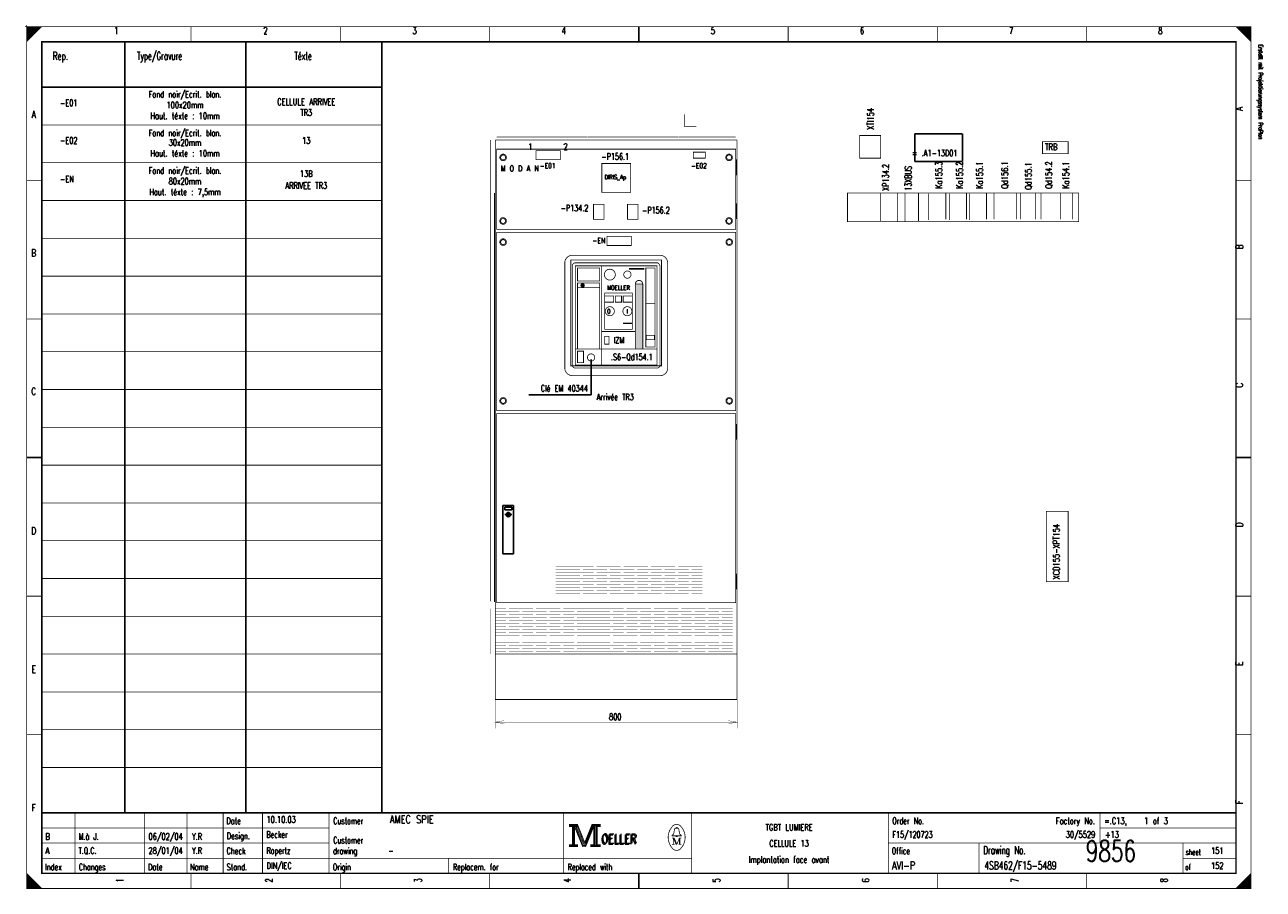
# Model space of a CAD drawing. Extents: x -1 to 409, y 0 to 286.
import ezdxf
from ezdxf.enums import TextEntityAlignment as Align

# ---------------------------------------------------------------- set-up
doc = ezdxf.new("R2010")
doc.units = 0
doc.header["$MEASUREMENT"] = 0
doc.linetypes.add('GESTRICHELT', pattern=[3.75, 3, -0.75])
doc.layers.get('0').update_dxf_attribs({"color": 9, "linetype": 'CONTINUOUS'})
doc.layers.add('1', color=7, linetype='CONTINUOUS')
doc.styles.get("Standard").update_dxf_attribs({"font": 'TXT', "bigfont": 'TXT'})

msp = doc.modelspace()

# ---------------------------------------------------------------- linework, layer by layer
at = {"color": 0, "linetype": 'Continuous'}
for p, q in [((186.699884, 174.93503), (186.699884, 163.281424)), ((186.699884, 163.281424), (166.073607, 163.281424))]:
    msp.add_line(p, q, dxfattribs=at)
at = {"color": 0}
for points, const_width in [([(-0.5, 285), (0.5, 285)], 0.25), ([(-0.5, 285), (0.5, 285)], 0.25), ([(-0.5, 285), (0.5, 285)], 0.25), ([(-0.5, 285), (0.5, 285)], 0.25), ([(0, 285.5), (0, 284.5)], 0.25), ([(0, 285.5), (0, 284.5)], 0.25), ([(0, 285.5), (0, 284.5)], 0.25), ([(0, 285.5), (0, 284.5)], 0.25), ([(54.375, 285), (54.375, 280)], 0.25), ([(103.75, 285), (103.75, 280)], 0.25), ([(153.125, 285), (153.125, 280)], 0.25), ([(202.5, 280), (202.5, 285)], 0.5), ([(202.5, 285), (202.5, 280)], 0.25), ([(251.875, 285), (251.875, 280)], 0.25), ([(301.25, 285), (301.25, 280)], 0.25), ([(350.625, 285), (350.625, 280)], 0.25), ([(32.5, 280), (32.5, 25)], 0.5), ([(72.5, 280), (72.5, 25)], 0.5), ([(117.5, 280), (117.5, 25)], 0.5), ([(5, 265), (112.5, 265)], 0.5), ([(107.5, 265), (117.5, 265)], 0.5), ([(5, 252.5), (112.5, 252.5)], 0.25), ([(107.5, 252.5), (117.5, 252.5)], 0.25), ([(5, 240), (112.5, 240)], 0.25), ([(107.5, 240), (117.5, 240)], 0.25), ([(0, 234.167), (5, 234.167)], 0.25), ([(405, 234.167), (400, 234.167)], 0.25), ([(288, 230), (288, 220.5)], 0.25), ([(290.5, 230), (290.5, 220.5)], 0.25), ([(298.342202, 229.820722), (298.342202, 221.070722)], 0.25), ([(304.048695, 230), (304.048695, 221.25)], 0.25), ([(305.15753, 229.820722), (305.15753, 221.070722)], 0.25), ([(310.864022, 230), (310.864022, 221.25)], 0.25), ([(311.793507, 229.820722), (311.793507, 221.070722)], 0.25), ([(317.5, 230), (317.5, 221.25)], 0.25), ([(320, 230), (320, 221.25)], 0.25), ([(327.5, 230), (327.5, 221.25)], 0.25), ([(328.75, 230), (328.75, 221.25)], 0.25), ([(333.75, 230), (333.75, 221.25)], 0.25), ([(335.5, 230), (335.5, 221.25)], 0.25), ([(342, 230), (342, 221.25)], 0.25), ([(346, 230), (346, 221.25)], 0.25), ([(5, 227.5), (112.5, 227.5)], 0.25), ([(107.5, 227.5), (117.5, 227.5)], 0.25), ([(5, 215), (112.5, 215)], 0.25), ([(107.5, 215), (117.5, 215)], 0.25), ([(180.2, 209.4), (209.9, 209.4)], 0.25), ([(178, 206.9), (178, 171.8)], 0.25), ([(180.5, 205.9), (180.5, 172.9)], 0.25), ([(181.4, 206.9), (208.8, 206.9)], 0.25), ([(209.5, 205.8), (209.5, 172.9)], 0.25), ([(212, 206.9), (212, 172)], 0.25), ([(5, 202.5), (112.5, 202.5)], 0.25), ([(107.5, 202.5), (117.5, 202.5)], 0.25), ([(0, 188.334), (5, 188.334)], 0.25), ([(5, 190), (112.5, 190)], 0.25), ([(107.5, 190), (117.5, 190)], 0.25), ([(405, 188.334), (400, 188.334)], 0.25), ([(5, 177.5), (112.5, 177.5)], 0.25), ([(107.5, 177.5), (117.5, 177.5)], 0.25), ([(181.4, 172.1), (208.6, 172.1)], 0.25), ([(180.3, 169.6), (209.6, 169.6)], 0.25), ([(5, 165), (112.5, 165)], 0.25), ([(107.5, 165), (117.5, 165)], 0.25), ([(5, 152.5), (112.5, 152.5)], 0.25), ([(107.5, 152.5), (117.5, 152.5)], 0.25), ([(5, 142.5), (0, 142.5)], 0.5), ([(0, 142.5), (5, 142.5)], 0.25), ([(5, 140), (112.5, 140)], 0.25), ([(107.5, 140), (117.5, 140)], 0.25), ([(400, 142.5), (405, 142.5)], 0.5), ([(405, 142.5), (400, 142.5)], 0.25), ([(5, 127.5), (112.5, 127.5)], 0.25), ([(107.5, 127.5), (117.5, 127.5)], 0.25), ([(5, 115), (112.5, 115)], 0.25), ([(107.5, 115), (117.5, 115)], 0.25), ([(5, 102.5), (112.5, 102.5)], 0.25), ([(107.5, 102.5), (117.5, 102.5)], 0.25), ([(0, 96.667), (5, 96.667)], 0.25), ([(405, 96.667), (400, 96.667)], 0.25), ([(5, 90), (112.5, 90)], 0.25), ([(107.5, 90), (117.5, 90)], 0.25), ([(5, 77.5), (112.5, 77.5)], 0.25), ([(107.5, 77.5), (117.5, 77.5)], 0.25), ([(5, 65), (112.5, 65)], 0.25), ([(107.5, 65), (117.5, 65)], 0.25), ([(0, 50.834), (5, 50.834)], 0.25), ([(5, 52.5), (112.5, 52.5)], 0.25), ([(107.5, 52.5), (117.5, 52.5)], 0.25), ([(405, 50.834), (400, 50.834)], 0.25), ([(5, 40), (112.5, 40)], 0.25), ([(107.5, 40), (117.5, 40)], 0.25), ([(400, 25), (5, 25)], 0.5), ([(16, 5), (16, 25)], 0.25), ([(39, 5), (39, 25)], 0.25), ([(53, 5), (53, 25)], 0.25), ([(65, 25), (65, 5)], 0.25), ([(78, 25), (78, 5)], 0.25), ([(100, 25), (100, 5)], 0.25), ([(177.5, 25), (177.5, 5)], 0.25), ([(220, 25), (220, 5)], 0.25), ([(285, 25), (285, 5)], 0.25), ([(355, 25), (355, 15)], 0.25), ([(181.5, 20.5), (184, 14.2)], 0.25), ([(184.7, 14.9), (187, 20.6)], 0.25), ([(5, 20), (100, 20)], 0.25), ([(213.5, 16.7), (214.2, 16.7)], 0.25), ([(214.2, 16.7), (215.1, 14.6)], 0.25), ([(214.6, 19.9), (215.5, 19.9)], 0.25), ([(215.1, 14.6), (215.9, 16.7)], 0.25), ([(215.9, 14.6), (215.9, 16.7)], 0.25), ([(215.9, 16.7), (216.5, 16.7)], 0.25), ([(216.1, 16.7), (216.1, 14.6)], 0.25), ([(355, 20), (400, 20)], 0.25), ([(5, 15), (100, 15)], 0.25), ([(184, 14.2), (184.6, 14.2)], 0.25), ([(213.9, 14.6), (214.3, 14.6)], 0.25), ([(216.5, 14.6), (215.7, 14.6)], 0.25), ([(285, 15), (400, 15)], 0.25), ([(315, 15), (315, 5)], 0.25), ([(382.5, 15), (382.5, 5)], 0.25), ([(5, 10), (220, 10)], 0.25), ([(139.5, 10), (139.5, 5)], 0.25), ([(382.5, 10), (400, 10)], 0.25), ([(54.375, 0), (54.375, 5)], 0.25), ([(103.75, 0), (103.75, 5)], 0.25), ([(153.125, 0), (153.125, 5)], 0.25), ([(202.5, 5), (202.5, 0)], 0.5), ([(202.5, 0), (202.5, 5)], 0.25), ([(251.875, 0), (251.875, 5)], 0.25), ([(301.25, 0), (301.25, 5)], 0.25), ([(350.625, 0), (350.625, 5)], 0.25), ([(405, 5), (400, 0)], 0.25), ([(4.75, 0), (4.75, 0.25)], 0.25)]:
    msp.add_lwpolyline(points, dxfattribs=dict(at, const_width=const_width))
at = {"color": 0, "flags": 128}
for points, const_width in [([(0, 142.5), (0, 285), (405, 285), (405, 0), (0, 0), (0, 142.5)], 0.25), ([(0, 285), (5, 285), (0, 280), (0, 285)], 0.25), ([(0.25, 285), (0.25, 280.25), (0.5, 280.5), (0.5, 285), (0.75, 285), (0.75, 280.75), (1, 281), (1, 285), (1.25, 285), (1.25, 281.25), (1.5, 281.5), (1.5, 285), (1.75, 285), (1.75, 281.75), (2, 282)], 0.25), ([(2, 282), (2, 285), (2.25, 285), (2.25, 282.25), (2.5, 282.5), (2.5, 285), (2.75, 285), (2.75, 282.75), (3, 283), (3, 285), (3.25, 285), (3.25, 283.25), (3.5, 283.5), (3.5, 285), (3.75, 285)], 0.25), ([(3.75, 285), (3.75, 283.75), (4, 284), (4, 285), (4.25, 285), (4.25, 284.25), (4.5, 284.5), (4.5, 285), (4.75, 285), (4.75, 284.75)], 0.25), ([(400, 285), (405, 280), (404.75, 280.25), (404.75, 285), (404.5, 285), (404.5, 280.5), (404.25, 280.75), (404.25, 285), (404, 285), (404, 281), (403.75, 281.25), (403.75, 285), (403.5, 285), (403.5, 281.5), (403.25, 281.75)], 0.25), ([(401.5, 283.5), (401.5, 285), (401.25, 285), (401.25, 283.75), (401, 284), (401, 285), (400.75, 285), (400.75, 284.25), (400.5, 284.5), (400.5, 285), (400.25, 285), (400.25, 284.75)], 0.25), ([(403.25, 281.75), (403.25, 285), (403, 285), (403, 282), (402.75, 282.25), (402.75, 285), (402.5, 285), (402.5, 282.5), (402.25, 282.75), (402.25, 285), (402, 285), (402, 283), (401.75, 283.25), (401.75, 285), (401.5, 285)], 0.25), ([(282.5, 220.75), (282.5, 230)], 0.25), ([(295, 220.75), (295, 230)], 0.25), ([(155, 62.5), (155, 52.988), (155, 54.988), (157.95, 54.463), (155, 54.988), (157.95, 55.5), (155, 54.988), (235, 54.988), (232.038, 55.5), (235, 54.988), (232.038, 54.463), (235, 54.988), (235, 52.988), (235, 62.5)], 0.1), ([(179.5, 21.2), (179.5, 20.5), (180.5, 20.5), (180.5, 14.5), (179.5, 14.5), (179.5, 13.8), (182.2, 13.8), (182.2, 14.5), (181.2, 14.5), (181.2, 20.5), (182.2, 20.5), (182.2, 21.2), (179.5, 21.2)], 0.25), ([(180.7, 20.7), (180.7, 14.3), (181, 14.3), (181, 20.7)], 0.25), ([(181.2, 20.5), (183.9, 13.8), (184.9, 13.8), (187.6, 20.5)], 0.25), ([(181.8, 20.5), (184.2, 14.6), (184.6, 14.6)], 0.25), ([(182.2, 21.2), (184.6, 15.2), (187, 21.2)], 0.25), ([(182.2, 20.5), (184.4, 14.9), (184.7, 14.9)], 0.25), ([(184.6, 14.2), (184.9, 14.2), (187.4, 20.5)], 0.25), ([(184.6, 14.6), (184.8, 14.6), (187.2, 20.5)], 0.25), ([(187.6, 20.5), (187.6, 14.5), (186.6, 14.5), (186.6, 13.8), (187.1, 13.8)], 0.25), ([(187, 21.2), (187, 20.5), (188, 20.5), (188, 14.5), (187, 14.5), (187, 13.8), (189.7, 13.8), (189.7, 14.5), (188.7, 14.5), (188.7, 20.5), (189.7, 20.5), (189.7, 21.2), (187, 21.2)], 0.25), ([(187.8, 20.7), (187.8, 14.3), (188.3, 14.3), (188.3, 20.7), (188.5, 20.7), (188.5, 14.3)], 0.25), ([(214.8, 17.4), (213.5, 17.4), (213.5, 17.6), (214, 18), (214.3, 19.6)], 0.25), ([(213.9, 16.7), (213.9, 14.6), (213.5, 14.6)], 0.25), ([(213.9, 16.7), (214.8, 14.6), (215.1, 14.6)], 0.25), ([(214.8, 19.9), (214.8, 20.2), (215.2, 20.2), (215.2, 19.9)], 0.25), ([(215.2, 17.4), (216.5, 17.4), (216.5, 17.6), (216, 18), (215.7, 19.6)], 0.25), ([(0, 5), (0, 0), (5, 0), (0, 5), (0.25, 4.75), (0.25, 0), (0.5, 0), (0.5, 4.5), (0.75, 4.25), (0.75, 0), (1, 0), (1, 4), (1.25, 3.75), (1.25, 0), (1.5, 0)], 0.25), ([(404.75, 4.75), (404.75, 0), (404.5, 0), (404.5, 4.5), (404.25, 4.25), (404.25, 0), (404, 0), (404, 4), (403.75, 3.75), (403.75, 0), (403.5, 0), (403.5, 3.5), (403.25, 3.25), (403.25, 0), (403, 0)], 0.25), ([(1.5, 0), (1.5, 3.5), (1.75, 3.25), (1.75, 0), (2, 0), (2, 3), (2.25, 2.75), (2.25, 0), (2.5, 0), (2.5, 2.5), (2.75, 2.25), (2.75, 0), (3, 0), (3, 2), (3.25, 1.75)], 0.25), ([(3.25, 1.75), (3.25, 0), (3.5, 0), (3.5, 1.5), (3.75, 1.25), (3.75, 0), (4, 0), (4, 1), (4.25, 0.75), (4.25, 0), (4.5, 0), (4.5, 0.5), (4.75, 0.25)], 0.25), ([(401.25, 1.25), (401.25, 0), (401, 0), (401, 1), (400.75, 0.75), (400.75, 0), (400.5, 0), (400.5, 0.5), (400.25, 0.25), (400.25, 0)], 0.25), ([(403, 0), (403, 3), (402.75, 2.75), (402.75, 0), (402.5, 0), (402.5, 2.5), (402.25, 2.25), (402.25, 0), (402, 0), (402, 2), (401.75, 1.75), (401.75, 0), (401.5, 0), (401.5, 1.5), (401.25, 1.25)], 0.25)]:
    msp.add_lwpolyline(points, dxfattribs=dict(at, const_width=const_width))
for points, const_width in [([(0, 285), (405, 285), (405, 0), (0, 0)], 0.25), ([(5, 280), (400, 280), (400, 5), (5, 5)], 0.5), ([(5, 280), (400, 280), (400, 5), (5, 5)], 0.25), ([(275.5, 249), (282.5, 249), (282.5, 241.5), (275.5, 241.5)], 0.25), ([(336, 247), (344.5, 247), (344.5, 243), (336, 243)], 0.25), ([(190.25, 239.75), (199.75, 239.75), (199.75, 230.25), (190.25, 230.25)], 0.25), ([(271.5, 230), (348, 230), (348, 220.5), (271.5, 220.5)], 0.25), ([(187.5, 221.25), (191, 221.25), (191, 226.25), (187.5, 226.25)], 0.25), ([(198.75, 221.25), (202.25, 221.25), (202.25, 226.25), (198.75, 226.25)], 0.25), ([(181.5, 205.9), (208.5, 205.9), (208.5, 173.15), (181.5, 173.15)], 0.25), ([(344.5, 124.75), (337.25, 124.75), (337.25, 101.5), (344.5, 101.5)], 0.25), ([(179.7, 21), (182, 21), (182, 20.7), (179.7, 20.7)], 0.25), ([(187.2, 21), (189.5, 21), (189.5, 20.7), (187.2, 20.7)], 0.25), ([(214.8, 17.4), (215.2, 17.4), (215.2, 17.1), (214.8, 17.1)], 0.25), ([(179.7, 14.3), (182, 14.3), (182, 14), (179.7, 14)], 0.25), ([(186.8, 14.3), (189.5, 14.3), (189.5, 14), (186.8, 14)], 0.25)]:
    msp.add_lwpolyline(points, close=True, dxfattribs=dict(at, const_width=const_width))
at = {"color": 0, "const_width": 0.25, "flags": 128}
for points in [[(180.5, 209.4, 0.414214), (178, 206.9, 0.414214)], [(212, 206.9, 0.414214), (209.5, 209.4, 0.414214)], [(181.5, 206.9, 0.414214), (180.5, 205.9, 0.414214)], [(209.498961, 205.674948, 0.254692), (208.75, 206.9, 0.254692)], [(177.999971, 172.1, 0.412808), (180.488, 169.6, 0.412808)], [(180.5, 173.1, 0.414214), (181.5, 172.1, 0.414214)], [(208.55, 172.1, 0.414214), (209.55, 173.1, 0.414214)], [(209.538, 169.6, 0.414214), (212.05, 172.088, 0.414214)], [(213.499601, 20.388348, 0.373815), (213.488, 13.425, 0.373815)], [(216.493359, 20.403602, 0.530775), (213.513, 20.413, 0.530775)], [(216.498075, 13.401685, 0.378582), (216.463, 20.438, 0.378582)], [(214.6, 19.9, 0.414214), (214.3, 19.6, 0.414214)], [(215.7, 19.6, 0.414214), (215.4, 19.9, 0.414214)], [(213.502705, 13.401803, 0.532213), (216.488, 13.388, 0.532213)]]:
    msp.add_lwpolyline(points, format="xyb", dxfattribs=at)
at = {"layer": '1', "color": 0}
for p, q in [((293.75, 245), (293.75, 249.6)), ((293.75, 249.6), (309.45, 249.6)), ((309.532623, 245), (309.532623, 249.6)), ((293.75, 240.4), (293.75, 245)), ((309.532623, 240.4), (309.532623, 245)), ((309.45, 240.4), (293.75, 240.4)), ((157.513, 118.65), (157.513, 126.65)), ((157.513, 126.65), (161.013, 126.65)), ((159.313, 126.15), (158.113, 126.15)), ((158.113, 126.15), (158.113, 125.25)), ((158.113, 125.25), (160.513, 125.25)), ((158.713, 123.65), (158.213, 123.65)), ((159.313, 123.65), (158.813, 123.65)), ((158.813, 123.65), (159.813, 123.65)), ((160.513, 126.15), (159.313, 126.15)), ((159.313, 123.65), (159.313, 124.15)), ((159.313, 124.15), (159.313, 123.15)), ((159.313, 123.15), (159.313, 123.65)), ((160.113, 123.65), (160.513, 123.65)), ((160.513, 125.25), (160.513, 126.15)), ((161.013, 126.65), (161.013, 110.65)), ((157.513, 110.65), (157.513, 118.65)), ((161.013, 110.65), (157.513, 110.65))]:
    msp.add_line(p, q, dxfattribs=at)
at = {"layer": '1', "color": 0, "linetype": 'GESTRICHELT'}
for p, q in [((157.513, 118.65), (157.513, 126.65)), ((157.513, 126.65), (161.013, 126.65)), ((161.013, 126.65), (161.013, 110.65)), ((157.513, 110.65), (157.513, 118.65)), ((161.013, 110.65), (157.513, 110.65))]:
    msp.add_line(p, q, dxfattribs=at)
at = {"layer": '1', "color": 0, "const_width": 0.25, "flags": 128}
for points in [[(217.5, 256), (217.5, 252), (221.5, 252)], [(234.6, 241), (234.6, 236), (234.7, 236), (234.7, 241), (234.8, 241), (234.8, 236), (234.9, 236), (234.9, 241)], [(234.6, 226.5), (234.6, 221.5), (234.7, 221.5), (234.7, 226.5), (234.8, 226.5), (234.8, 221.5), (234.9, 221.5), (234.9, 226.5)], [(201.325, 199.913), (201.35, 200.05), (201.375, 200.138), (201.4, 200.238), (201.438, 200.363), (201.5, 200.45), (201.55, 200.525), (201.588, 200.6), (201.638, 200.65), (201.725, 200.725), (201.788, 200.8), (201.888, 200.863), (202.038, 200.963), (202.125, 200.988), (202.2, 201.013), (202.325, 201.038), (202.413, 201.05), (202.488, 201.05), (202.538, 201.075), (202.625, 201.075), (202.688, 201.063), (202.763, 201.063), (202.813, 201.038), (202.863, 201.025), (202.963, 200.988), (203.063, 200.95), (203.125, 200.925), (203.188, 200.9), (203.238, 200.863), (203.275, 200.825), (203.338, 200.775), (203.413, 200.713), (203.463, 200.65), (203.525, 200.575), (203.563, 200.525), (203.625, 200.45), (203.663, 200.375), (203.687, 200.288), (203.713, 200.2), (203.738, 200.1), (203.738, 200.025), (203.75, 199.963), (203.75, 199.913), (201.325, 199.913)], [(234.6, 153.5), (234.6, 148.5), (234.7, 148.5), (234.7, 153.5), (234.8, 153.5), (234.8, 148.5), (234.9, 148.5), (234.9, 153.5)], [(234.6, 104), (234.6, 99), (234.7, 99), (234.7, 104), (234.8, 104), (234.8, 99), (234.9, 99), (234.9, 104)]]:
    msp.add_lwpolyline(points, dxfattribs=at)
at = {"layer": '1', "color": 0}
for points, const_width in [([(153.5, 247.5), (153.5, 95)], 0.25), ([(155, 77.5), (155, 247.5)], 0.25), ([(155, 247.5), (195, 247.5)], 0.25), ([(155.5, 248.5), (185.4, 248.5)], 0.25), ([(185.6, 248.5), (215.5, 248.5)], 0.25), ([(195, 247.5), (215, 247.5)], 0.25), ([(215, 247.5), (235, 247.5)], 0.25), ([(215.7, 248.5), (234.5, 248.5)], 0.25), ([(235, 247.5), (235, 77.5)], 0.25), ([(190.2, 205.9), (190.2, 178.4)], 0.25), ([(182.2, 198.7), (189.5, 198.7)], 0.25), ([(204.8, 193.4), (207.8, 193.4)], 0.25), ([(190.2, 184.2), (201.3, 184.2)], 0.25), ([(181.5, 178.4), (208.5, 178.4)], 0.25), ([(190.2, 178.4), (190.2, 173.15)], 0.25), ([(175, 106.5), (178.5, 106.5)], 0.1), ([(176.5, 106.5), (184.5, 106.5)], 0.1), ([(179.5, 106.5), (187.5, 106.5)], 0.1), ([(188.5, 106.5), (196.5, 106.5)], 0.1), ([(197.5, 106.5), (205.5, 106.5)], 0.1), ([(206.5, 106.5), (214.5, 106.5)], 0.1), ([(215.5, 106.5), (223.5, 106.5)], 0.1), ([(175, 105.5), (183, 105.5)], 0.1), ([(175, 104.5), (178.5, 104.5)], 0.1), ([(175, 103.5), (183, 103.5)], 0.1), ([(175, 102.5), (178.5, 102.5)], 0.1), ([(176.5, 104.5), (184.5, 104.5)], 0.1), ([(176.5, 102.5), (184.5, 102.5)], 0.1), ([(179.5, 104.5), (187.5, 104.5)], 0.1), ([(179.5, 102.5), (187.5, 102.5)], 0.1), ([(184, 105.5), (192, 105.5)], 0.1), ([(184, 103.5), (192, 103.5)], 0.1), ([(188.5, 104.5), (196.5, 104.5)], 0.1), ([(188.5, 102.5), (196.5, 102.5)], 0.1), ([(193, 105.5), (201, 105.5)], 0.1), ([(193, 103.5), (201, 103.5)], 0.1), ([(197.5, 104.5), (205.5, 104.5)], 0.1), ([(197.5, 102.5), (205.5, 102.5)], 0.1), ([(202, 105.5), (210, 105.5)], 0.1), ([(202, 103.5), (210, 103.5)], 0.1), ([(206.5, 104.5), (214.5, 104.5)], 0.1), ([(206.5, 102.5), (214.5, 102.5)], 0.1), ([(211, 105.5), (219, 105.5)], 0.1), ([(211, 103.5), (219, 103.5)], 0.1), ([(215.5, 104.5), (223.5, 104.5)], 0.1), ([(215.5, 102.5), (223.5, 102.5)], 0.1), ([(220, 105.5), (223.5, 105.5)], 0.1), ([(220, 103.5), (223.5, 103.5)], 0.1), ([(175, 101.5), (183, 101.5)], 0.1), ([(175, 100.5), (178.5, 100.5)], 0.1), ([(175, 99.5), (183, 99.5)], 0.1), ([(175, 98.5), (178.5, 98.5)], 0.1), ([(176.5, 100.5), (184.5, 100.5)], 0.1), ([(176.5, 98.5), (184.5, 98.5)], 0.1), ([(179.5, 100.5), (187.5, 100.5)], 0.1), ([(179.5, 98.5), (187.5, 98.5)], 0.1), ([(184, 101.5), (192, 101.5)], 0.1), ([(184, 99.5), (192, 99.5)], 0.1), ([(188.5, 100.5), (196.5, 100.5)], 0.1), ([(188.5, 98.5), (196.5, 98.5)], 0.1), ([(193, 101.5), (201, 101.5)], 0.1), ([(193, 99.5), (201, 99.5)], 0.1), ([(197.5, 100.5), (205.5, 100.5)], 0.1), ([(197.5, 98.5), (205.5, 98.5)], 0.1), ([(202, 101.5), (210, 101.5)], 0.1), ([(202, 99.5), (210, 99.5)], 0.1), ([(206.5, 100.5), (214.5, 100.5)], 0.1), ([(206.5, 98.5), (214.5, 98.5)], 0.1), ([(211, 101.5), (219, 101.5)], 0.1), ([(211, 99.5), (219, 99.5)], 0.1), ([(215.5, 100.5), (223.5, 100.5)], 0.1), ([(215.5, 98.5), (223.5, 98.5)], 0.1), ([(220, 101.5), (223.5, 101.5)], 0.1), ([(220, 99.5), (223.5, 99.5)], 0.1), ([(175, 97.5), (183, 97.5)], 0.1), ([(175, 96.5), (178.5, 96.5)], 0.1), ([(176.5, 96.5), (184.5, 96.5)], 0.1), ([(179.5, 96.5), (187.5, 96.5)], 0.1), ([(184, 97.5), (192, 97.5)], 0.1), ([(188.5, 96.5), (196.5, 96.5)], 0.1), ([(193, 97.5), (201, 97.5)], 0.1), ([(197.5, 96.5), (205.5, 96.5)], 0.1), ([(202, 97.5), (210, 97.5)], 0.1), ([(206.5, 96.5), (214.5, 96.5)], 0.1), ([(211, 97.5), (219, 97.5)], 0.1), ([(215.5, 96.5), (223.5, 96.5)], 0.1), ([(220, 97.5), (223.5, 97.5)], 0.1), ([(155, 92.5), (158.5, 92.5)], 0.1), ([(155, 91.5), (163, 91.5)], 0.1), ([(155, 90.5), (158.5, 90.5)], 0.1), ([(159.5, 92.5), (167.5, 92.5)], 0.1), ([(159.5, 90.5), (167.5, 90.5)], 0.1), ([(164, 91.5), (172, 91.5)], 0.1), ([(168.5, 92.5), (176.5, 92.5)], 0.1), ([(168.5, 90.5), (176.5, 90.5)], 0.1), ([(173, 91.5), (181, 91.5)], 0.1), ([(177.5, 92.5), (185.5, 92.5)], 0.1), ([(177.5, 90.5), (185.5, 90.5)], 0.1), ([(182, 91.5), (190, 91.5)], 0.1), ([(185, 92.5), (188.5, 92.5)], 0.1), ([(185, 91.5), (193, 91.5)], 0.1), ([(185, 90.5), (188.5, 90.5)], 0.1), ([(186.5, 92.5), (194.5, 92.5)], 0.1), ([(186.5, 90.5), (194.5, 90.5)], 0.1), ([(189.5, 92.5), (197.5, 92.5)], 0.1), ([(189.5, 90.5), (197.5, 90.5)], 0.1), ([(194, 91.5), (202, 91.5)], 0.1), ([(198.5, 92.5), (206.5, 92.5)], 0.1), ([(198.5, 90.5), (206.5, 90.5)], 0.1), ([(203, 91.5), (211, 91.5)], 0.1), ([(207.5, 92.5), (215.5, 92.5)], 0.1), ([(207.5, 90.5), (215.5, 90.5)], 0.1), ([(212, 91.5), (220, 91.5)], 0.1), ([(216.5, 92.5), (224.5, 92.5)], 0.1), ([(216.5, 90.5), (224.5, 90.5)], 0.1), ([(221, 91.5), (229, 91.5)], 0.1), ([(225.5, 92.5), (233.5, 92.5)], 0.1), ([(225.5, 90.5), (233.5, 90.5)], 0.1), ([(230, 91.5), (233.5, 91.5)], 0.1), ([(155, 89.5), (163, 89.5)], 0.1), ([(155, 88.5), (158.5, 88.5)], 0.1), ([(155, 87.5), (163, 87.5)], 0.1), ([(155, 86.5), (158.5, 86.5)], 0.1), ([(159.5, 88.5), (167.5, 88.5)], 0.1), ([(159.5, 86.5), (167.5, 86.5)], 0.1), ([(164, 89.5), (172, 89.5)], 0.1), ([(164, 87.5), (172, 87.5)], 0.1), ([(168.5, 88.5), (176.5, 88.5)], 0.1), ([(168.5, 86.5), (176.5, 86.5)], 0.1), ([(173, 89.5), (181, 89.5)], 0.1), ([(173, 87.5), (181, 87.5)], 0.1), ([(177.5, 88.5), (185.5, 88.5)], 0.1), ([(177.5, 86.5), (185.5, 86.5)], 0.1), ([(182, 89.5), (190, 89.5)], 0.1), ([(182, 87.5), (190, 87.5)], 0.1), ([(185, 89.5), (193, 89.5)], 0.1), ([(185, 88.5), (188.5, 88.5)], 0.1), ([(185, 87.5), (193, 87.5)], 0.1), ([(185, 86.5), (188.5, 86.5)], 0.1), ([(186.5, 88.5), (194.5, 88.5)], 0.1), ([(186.5, 86.5), (194.5, 86.5)], 0.1), ([(189.5, 88.5), (197.5, 88.5)], 0.1), ([(189.5, 86.5), (197.5, 86.5)], 0.1), ([(194, 89.5), (202, 89.5)], 0.1), ([(194, 87.5), (202, 87.5)], 0.1), ([(198.5, 88.5), (206.5, 88.5)], 0.1), ([(198.5, 86.5), (206.5, 86.5)], 0.1), ([(203, 89.5), (211, 89.5)], 0.1), ([(203, 87.5), (211, 87.5)], 0.1), ([(207.5, 88.5), (215.5, 88.5)], 0.1), ([(207.5, 86.5), (215.5, 86.5)], 0.1), ([(212, 89.5), (220, 89.5)], 0.1), ([(212, 87.5), (220, 87.5)], 0.1), ([(216.5, 88.5), (224.5, 88.5)], 0.1), ([(216.5, 86.5), (224.5, 86.5)], 0.1), ([(221, 89.5), (229, 89.5)], 0.1), ([(221, 87.5), (229, 87.5)], 0.1), ([(225.5, 88.5), (233.5, 88.5)], 0.1), ([(225.5, 86.5), (233.5, 86.5)], 0.1), ([(230, 89.5), (233.5, 89.5)], 0.1), ([(230, 87.5), (233.5, 87.5)], 0.1), ([(155, 85.5), (163, 85.5)], 0.1), ([(155, 84.5), (158.5, 84.5)], 0.1), ([(155, 83.5), (163, 83.5)], 0.1), ([(155, 82.5), (158.5, 82.5)], 0.1), ([(159.5, 84.5), (167.5, 84.5)], 0.1), ([(159.5, 82.5), (167.5, 82.5)], 0.1), ([(164, 85.5), (172, 85.5)], 0.1), ([(164, 83.5), (172, 83.5)], 0.1), ([(168.5, 84.5), (176.5, 84.5)], 0.1), ([(168.5, 82.5), (176.5, 82.5)], 0.1), ([(173, 85.5), (181, 85.5)], 0.1), ([(173, 83.5), (181, 83.5)], 0.1), ([(177.5, 84.5), (185.5, 84.5)], 0.1), ([(177.5, 82.5), (185.5, 82.5)], 0.1), ([(182, 85.5), (190, 85.5)], 0.1), ([(182, 83.5), (190, 83.5)], 0.1), ([(185, 85.5), (193, 85.5)], 0.1), ([(185, 84.5), (188.5, 84.5)], 0.1), ([(185, 83.5), (193, 83.5)], 0.1), ([(185, 82.5), (188.5, 82.5)], 0.1), ([(186.5, 84.5), (194.5, 84.5)], 0.1), ([(186.5, 82.5), (194.5, 82.5)], 0.1), ([(189.5, 84.5), (197.5, 84.5)], 0.1), ([(189.5, 82.5), (197.5, 82.5)], 0.1), ([(194, 85.5), (202, 85.5)], 0.1), ([(194, 83.5), (202, 83.5)], 0.1), ([(198.5, 84.5), (206.5, 84.5)], 0.1), ([(198.5, 82.5), (206.5, 82.5)], 0.1), ([(203, 85.5), (211, 85.5)], 0.1), ([(203, 83.5), (211, 83.5)], 0.1), ([(207.5, 84.5), (215.5, 84.5)], 0.1), ([(207.5, 82.5), (215.5, 82.5)], 0.1), ([(212, 85.5), (220, 85.5)], 0.1), ([(212, 83.5), (220, 83.5)], 0.1), ([(216.5, 84.5), (224.5, 84.5)], 0.1), ([(216.5, 82.5), (224.5, 82.5)], 0.1), ([(221, 85.5), (229, 85.5)], 0.1), ([(221, 83.5), (229, 83.5)], 0.1), ([(225.5, 84.5), (233.5, 84.5)], 0.1), ([(225.5, 82.5), (233.5, 82.5)], 0.1), ([(230, 85.5), (233.5, 85.5)], 0.1), ([(230, 83.5), (233.5, 83.5)], 0.1), ([(155, 81.5), (163, 81.5)], 0.1), ([(155, 80.5), (158.5, 80.5)], 0.1), ([(155, 79.5), (163, 79.5)], 0.1), ([(155, 78.5), (158.5, 78.5)], 0.1), ([(159.5, 80.5), (167.5, 80.5)], 0.1), ([(159.5, 78.5), (167.5, 78.5)], 0.1), ([(164, 81.5), (172, 81.5)], 0.1), ([(164, 79.5), (172, 79.5)], 0.1), ([(168.5, 80.5), (176.5, 80.5)], 0.1), ([(168.5, 78.5), (176.5, 78.5)], 0.1), ([(173, 81.5), (181, 81.5)], 0.1), ([(173, 79.5), (181, 79.5)], 0.1), ([(177.5, 80.5), (185.5, 80.5)], 0.1), ([(177.5, 78.5), (185.5, 78.5)], 0.1), ([(182, 81.5), (190, 81.5)], 0.1), ([(182, 79.5), (190, 79.5)], 0.1), ([(185, 81.5), (193, 81.5)], 0.1), ([(185, 80.5), (188.5, 80.5)], 0.1), ([(185, 79.5), (193, 79.5)], 0.1), ([(185, 78.5), (188.5, 78.5)], 0.1), ([(186.5, 80.5), (194.5, 80.5)], 0.1), ([(186.5, 78.5), (194.5, 78.5)], 0.1), ([(189.5, 80.5), (197.5, 80.5)], 0.1), ([(189.5, 78.5), (197.5, 78.5)], 0.1), ([(194, 81.5), (202, 81.5)], 0.1), ([(194, 79.5), (202, 79.5)], 0.1), ([(198.5, 80.5), (206.5, 80.5)], 0.1), ([(198.5, 78.5), (206.5, 78.5)], 0.1), ([(203, 81.5), (211, 81.5)], 0.1), ([(203, 79.5), (211, 79.5)], 0.1), ([(207.5, 80.5), (215.5, 80.5)], 0.1), ([(207.5, 78.5), (215.5, 78.5)], 0.1), ([(212, 81.5), (220, 81.5)], 0.1), ([(212, 79.5), (220, 79.5)], 0.1), ([(216.5, 80.5), (224.5, 80.5)], 0.1), ([(216.5, 78.5), (224.5, 78.5)], 0.1), ([(221, 81.5), (229, 81.5)], 0.1), ([(221, 79.5), (229, 79.5)], 0.1), ([(225.5, 80.5), (233.5, 80.5)], 0.1), ([(225.5, 78.5), (233.5, 78.5)], 0.1), ([(230, 81.5), (233.5, 81.5)], 0.1), ([(230, 79.5), (233.5, 79.5)], 0.1), ([(155, 77.5), (195, 77.5)], 0.25), ([(195, 77.5), (215, 77.5)], 0.25), ([(215, 77.5), (235, 77.5)], 0.25)]:
    msp.add_lwpolyline(points, dxfattribs=dict(at, const_width=const_width))
at = {"layer": '1', "color": 0, "const_width": 0.25, "flags": 128}
for points in [[(155.5, 244.5), (234.5, 244.5), (234.5, 218), (155.5, 218)], [(168.5, 244), (176.5, 244), (176.5, 241), (168.5, 241)], [(220.5, 243.5), (224.5, 243.5), (224.5, 241.5), (220.5, 241.5)], [(234.5, 241), (235, 241), (235, 236), (234.5, 236)], [(234.5, 226.5), (235, 226.5), (235, 221.5), (234.5, 221.5)], [(155.5, 217), (234.5, 217), (234.5, 158), (155.5, 158)], [(191.976928, 215.633591), (199.976928, 215.633591), (199.976928, 212.633591), (191.976928, 212.633591)], [(180, 207.85), (210, 207.85), (210, 172.85), (180, 172.85)], [(181.5, 205.9), (208.5, 205.9), (208.5, 173.15), (181.5, 173.15)], [(182.2, 205.2), (189.5, 205.2), (189.5, 200.9), (182.2, 200.9)], [(204.8, 205.2), (207.8, 205.2), (207.8, 179.1), (204.8, 179.1)], [(182.2, 200.2), (189.5, 200.2), (189.5, 178.4), (182.2, 178.4)], [(191.2, 196.9), (200.3, 196.9), (200.3, 184.9), (191.2, 184.9)], [(201.3, 199.9), (203.8, 199.9), (203.8, 178.4), (201.3, 178.4)], [(191.2, 195.9), (194.2, 195.9), (194.2, 193.9), (191.2, 193.9)], [(194.75, 195.9), (196.75, 195.9), (196.75, 193.9), (194.75, 193.9)], [(197.3, 195.9), (200.3, 195.9), (200.3, 193.9), (197.3, 193.9)], [(191.2, 180), (192.6, 180), (192.6, 182.6), (191.2, 182.6)], [(205, 182.9), (207.6, 182.9), (207.6, 181.5), (205, 181.5)], [(182.2, 177.7), (184.2, 177.7), (184.2, 173.9), (182.2, 173.9)], [(155.5, 157), (234.5, 157), (234.5, 94.5), (155.5, 94.5)], [(234.5, 153.5), (235, 153.5), (235, 148.5), (234.5, 148.5)], [(234.5, 104), (235, 104), (235, 99), (234.5, 99)], [(155, 77.5), (235, 77.5), (235, 62.5), (155, 62.5)]]:
    msp.add_lwpolyline(points, close=True, dxfattribs=at)
for points in [[(158.7, 241.75, 1), (156.5, 241.75, 1)], [(158.4, 241.75, 1), (156.8, 241.75, 1)], [(233.45, 241.75, 1), (231.25, 241.75, 1)], [(233.15, 241.75, 1), (231.55, 241.75, 1)], [(158.7, 220.75, 1), (156.5, 220.75, 1)], [(158.4, 220.75, 1), (156.8, 220.75, 1)], [(233.45, 220.75, 1), (231.25, 220.75, 1)], [(233.15, 220.75, 1), (231.55, 220.75, 1)], [(158.7, 213.75, 1), (156.5, 213.75, 1)], [(158.4, 213.75, 1), (156.8, 213.75, 1)], [(233.5, 213.75, 1), (231.3, 213.75, 1)], [(233.2, 213.75, 1), (231.6, 213.75, 1)], [(194.7, 203, 1), (191.1, 203, 1)], [(199.9, 203, 1), (197.5, 203, 1)], [(184.5, 199.45, 1), (183.3, 199.45, 1)], [(184.4, 199.45, 1), (183.4, 199.45, 1)], [(184.3, 199.45, 1), (183.5, 199.45, 1)], [(184.2, 199.45, 1), (183.6, 199.45, 1)], [(184.1, 199.45, 1), (183.7, 199.45, 1)], [(184, 199.45, 1), (183.8, 199.45, 1)], [(194.4, 190.9, 1), (191.4, 190.9, 1)], [(200.2, 190.9, 1), (197.2, 190.9, 1)], [(187.9, 175.6, 1), (185.5, 175.6, 1)], [(158.7, 161.25, 1), (156.5, 161.25, 1)], [(158.4, 161.25, 1), (156.8, 161.25, 1)], [(233.5, 161.25, 1), (231.3, 161.25, 1)], [(233.2, 161.25, 1), (231.6, 161.25, 1)]]:
    msp.add_lwpolyline(points, format="xyb", close=True, dxfattribs=at)
at = {"layer": '1', "color": 0, "linetype": 'GESTRICHELT'}
for points, const_width in [([(154.75, 230), (154.75, 94.75)], 0.25), ([(153.5, 92.5), (153.5, 77.5)], 0.1)]:
    msp.add_lwpolyline(points, dxfattribs=dict(at, const_width=const_width))
at = {"layer": '1', "color": 0, "const_width": 0.25, "flags": 128}
msp.add_lwpolyline([(203.8, 199.85, 1), (201.3, 199.85, 1)], format="xyb", dxfattribs=at)
at = {"layer": '1', "color": 0}
for start, end in [(0, 180), (180, 0)]:
    msp.add_arc((159.313, 123.65), 0.7, start, end, dxfattribs=at)
for points in [[(199.2, 205.2), (204.3, 205.2), (199.2, 204.6), (204.3, 204.6)], [(201.3, 199.9), (203.8, 199.9), (201.3, 178.4), (203.8, 178.4)], [(201.3, 199.9), (203.8, 199.9), (201.3, 178.4), (203.8, 178.4)], [(201.3, 199.9), (203.8, 199.9), (201.3, 178.4), (203.8, 178.4)], [(197.2, 187.1), (200.3, 187.1), (197.2, 186.7), (200.3, 186.7)]]:
    msp.add_solid(points, dxfattribs=at)

# ---------------------------------------------------------------- texts
at = {"color": 0}
for s, height, width, p in [('1', 2.38125, 0.672, (29.654421, 284.858032)), ('2', 2.38125, 0.672, (78.988169, 284.858032)), ('3', 2.38125, 0.672, (128.321918, 284.858032)), ('4', 2.38125, 0.672, (177.655666, 284.858032)), ('5', 2.38125, 0.672, (226.989415, 284.858032)), ('6', 2.38125, 0.672, (276.323163, 284.858032)), ('7', 2.38125, 0.672, (325.656912, 284.858032)), ('8', 2.38125, 0.672, (374.99066, 284.858032)), ('Fond noir/Ecrit. blan.', 2.143125, 0.636364, (52.36924, 263.704857)), ('100x20mm', 2.143125, 0.645, (52.36924, 260.155666)), ('CELLULE ARRIVEE', 2.143125, 0.755733, (92.475093, 261.220423)), ('A', 2.38125, 0.76, (2.325654, 257.174346)), ('Haut. téxte : 10mm', 2.143125, 0.643556, (52.36924, 256.606476)), ('TR3', 2.143125, 0.730667, (92.475093, 257.671233)), ('Fond noir/Ecrit. blan.', 2.143125, 0.636364, (52.36924, 250.927771)), ('30x20mm', 2.143125, 0.641143, (52.36924, 247.733499)), ('13', 2.143125, 0.672, (92.475093, 248.443337)), ('Haut. téxte : 10mm', 2.143125, 0.643556, (52.36924, 244.184309)), ('-P156.1', 2.143125, 0.691429, (194.691781, 243.119552)), ('Fond noir/Ecrit. blan.', 2.143125, 0.636364, (52.36924, 238.505604)), ('80x20mm', 2.143125, 0.641143, (52.36924, 234.956413)), ('ARRIVEE TR3', 2.143125, 0.746182, (92.475093, 233.536737)), ('13B', 2.143125, 0.701333, (92.475093, 237.440847)), ('DIRIS_Ap', 1.42875, 0.732, (194.691781, 235.950187)), ('Haut. téxte : 7,5mm', 2.143125, 0.646316, (52.36924, 231.407223)), ('-P134.2', 2.143125, 0.691429, (181.204857, 226.083437)), ('B', 2.38125, 0.76, (2.325654, 211.389788)), ('C', 2.38125, 0.76, (2.325654, 165.60523)), ('Clé EM 40344', 2.143125, 0.658909, (177.832042, 166.486264)), ('Arrivée TR3', 2.143125, 0.658909, (194.691781, 163.617684)), ('D', 2.38125, 0.76, (2.325654, 119.465753)), ('E', 2.38125, 0.76, (2.325654, 73.681196)), ('800', 2.143125, 0.672, (194.691781, 57.851806)), ('F', 2.38125, 0.76, (2.325654, 27.896638)), ('TGBT LUMIERE', 2.143125, 0.754667, (252.188667, 21.295143)), ('CELLULE 13', 2.143125, 0.736, (252.188667, 15.971357)), ('Implantation face avant', 2.143125, 0.615304, (252.188667, 10.647572))]:
    msp.add_text(s, height=height, dxfattribs=dict(at, width=width)).set_placement(p, align=Align.TOP_CENTER)
at = {"color": 0, "width": 0.622634}
msp.add_text('Erstellt mit Projektierungssystem ProPlan', height=1.42875, rotation=270, dxfattribs=at).set_placement((407.023879, 279.056912), align=Align.BOTTOM_LEFT)
at = {"color": 0}
for s, height, width, p in [('Rep.', 2.619375, 0.664, (8.632565, 276.62391)), ('Type/Gravure', 2.619375, 0.634667, (36.483064, 276.62391)), ('Téxte', 2.619375, 0.632, (88.551463, 276.62391)), ('-E01', 2.143125, 0.7, (11.042466, 260.865504)), ('-E02', 2.143125, 0.7, (11.042466, 248.443337)), ('TRB', 2.143125, 0.76, (336.858157, 246.313823)), ('-EN', 2.143125, 0.738667, (11.017621, 235.666252)), ('-P156.2', 2.143125, 0.691429, (203.532814, 225.373599)), ('Date', 2.143125, 0.64, (66.054919, 23.424658)), ('Customer', 2.143125, 0.62, (101.403082, 23.424658)), ('Order No.', 2.143125, 0.656889, (286.328331, 23.424658)), ('=.C13,    1 of 3', 2.143125, 0.682, (356.433717, 23.424658)), ('Design.', 2.143125, 0.636571, (66.191563, 18.455791)), ('Customer', 2.143125, 0.62, (101.403082, 17.036115)), ('OELLER', 3.095625, 0.76, (189.964259, 17.745953)), ('OELLER', 3.095625, 0.76, (189.964259, 17.745953)), ('OELLER', 3.095625, 0.76, (190.319178, 18.100872)), ('Check', 2.143125, 0.632, (66.11703, 13.486924)), ('drawing', 2.143125, 0.6, (101.328549, 13.486924)), ('Office', 2.143125, 0.626667, (286.154421, 13.486924)), ('Drawing No.', 2.619375, 0.646545, (316.427242, 13.983811)), ('sheet', 1.905, 0.6, (383.377397, 12.990037)), ('Index', 2.143125, 0.632, (6.086021, 8.163138)), ('Changes', 2.143125, 0.622857, (17.262422, 8.163138)), ('Stand.', 2.143125, 0.642667, (66.11703, 8.163138)), ('Origin', 2.143125, 0.626667, (101.266438, 8.163138)), ('Replacem. for', 2.143125, 0.627077, (140.973007, 8.163138)), ('Replaced with', 2.143125, 0.619692, (178.949346, 8.163138)), ('of', 1.905, 0.6, (383.228331, 8.021171)), ('Date', 2.143125, 0.64, (40.145828, 8.163138)), ('Name', 2.143125, 0.64, (54.03736, 8.163138))]:
    msp.add_text(s, height=height, dxfattribs=dict(at, width=width)).set_placement(p, align=Align.TOP_LEFT)
for s, height, width, p in [('A', 2.38125, 0.76, (399.909527, 257.174346)), ('XTI154', 2.143125, 0.716, (278.040971, 250.927771)), ('XP134.2', 2.143125, 0.700571, (283.059527, 230.697385)), ('13XBUS', 2.143125, 0.730667, (290.525249, 230.697385)), ('Ka155.3', 2.143125, 0.677714, (300.668238, 231.407223)), ('Ka155.2', 2.143125, 0.677714, (307.483566, 231.407223)), ('Ka155.1', 2.143125, 0.677714, (314.119543, 231.407223)), ('Qd156.1', 2.143125, 0.677714, (322.455542, 231.407223)), ('Qd155.1', 2.143125, 0.677714, (330.263761, 231.052304)), ('Qd154.2', 2.143125, 0.677714, (337.007223, 231.407223)), ('Ka154.1', 2.143125, 0.677714, (342.673506, 231.407223)), ('B', 2.38125, 0.76, (399.909527, 211.389788)), ('C', 2.38125, 0.76, (399.921949, 165.60523)), ('D', 2.38125, 0.76, (399.921949, 119.465753)), ('XCD155-XPT154', 2.143125, 0.714462, (339.521824, 102.216687)), ('E', 2.38125, 0.76, (399.909527, 73.681196)), ('F', 2.38125, 0.76, (399.909527, 27.896638))]:
    msp.add_text(s, height=height, rotation=90, dxfattribs=dict(at, width=width)).set_placement(p, align=Align.TOP_LEFT)
for s, height, width, p in [('10.10.03', 2.143125, 0.678, (79.33599, 21.082192)), ('AMEC SPIE', 2.619375, 0.752889, (120.157005, 20.769863)), ('B', 2.143125, 0.76, (6.212017, 15.450768)), ('M.à J.', 2.143125, 0.728, (17.163045, 15.450768)), ('06/02/04', 2.143125, 0.678, (40.294894, 15.450768)), ('Y.R', 2.143125, 0.738667, (54.665567, 15.450768)), ('Becker', 2.143125, 0.626667, (79.273879, 16.113325)), ('F15/120723', 2.143125, 0.6832, (286.390442, 16.113325)), ('+13', 2.143125, 0.68, (356.701681, 16.113325)), ('A', 2.143125, 0.76, (6.212017, 10.789539)), ('T.Q.C.', 2.143125, 0.728, (17.163045, 10.789539)), ('28/01/04', 2.143125, 0.678, (40.294894, 10.789539)), ('Y.R', 2.143125, 0.738667, (54.665567, 10.789539)), ('Ropertz', 2.143125, 0.622857, (79.323568, 10.789539)), ('-', 2.143125, 0.696, (119.651245, 10.789539)), ('9856', 7, 0.6928, (350.331462, 6.783637)), ('151', 2.143125, 0.672, (391.771233, 10.789539)), ('DIN/IEC', 2.143125, 0.750857, (79.348412, 5.820672)), ('AVI-P', 2.619375, 0.7472, (286.241376, 5.508344)), ('4SB462/F15-5489', 2.619375, 0.6928, (316.787484, 5.508344)), ('152', 2.143125, 0.672, (391.771233, 5.820672))]:
    msp.add_text(s, height=height, dxfattribs=dict(at, width=width)).set_placement(p, align=Align.BOTTOM_LEFT)
at = {"color": 0, "width": 0.646545}
msp.add_text('Factory No.', height=2.143125, dxfattribs=at).set_placement((353.349471, 23.424658), align=Align.TOP_RIGHT)
at = {"color": 0, "width": 0.675429}
msp.add_text('30/5529', height=2.143125, dxfattribs=at).set_placement((353.464819, 16.113325), align=Align.BOTTOM_RIGHT)
at = {"color": 0, "width": 0.672}
for s, p in [('1', (29.654421, 2.697385)), ('2', (78.988169, 2.697385)), ('3', (128.321918, 2.697385)), ('4', (177.655666, 2.697385)), ('5', (226.989415, 2.697385)), ('6', (276.323163, 2.697385)), ('7', (325.656912, 2.697385)), ('8', (374.99066, 2.697385))]:
    msp.add_text(s, height=2.38125, rotation=90, dxfattribs=at).set_placement(p, align=Align.TOP_CENTER)
at = {"layer": '1', "color": 0}
for s, width, p in [('1', 0.672, (167.327522, 243.616438)), ('= .A1-13D01', 0.696727, (307.88434, 241.486924)), ('.S6-Qd154.1', 0.688, (207.096202, 174.052304))]:
    msp.add_text(s, height=2.143125, dxfattribs=dict(at, width=width)).set_placement(p, align=Align.BOTTOM_RIGHT)
at = {"layer": '1', "color": 0, "width": 0.672}
msp.add_text('2', height=2.143125, dxfattribs=at).set_placement((177.570486, 243.616438), align=Align.BOTTOM_LEFT)
at = {"layer": '1', "color": 0}
for s, width, p in [('M O D A N', 0.731556, (156.770455, 239.073474)), ('IZM', 0.76, (194.118587, 182.286426))]:
    msp.add_text(s, height=1.905, dxfattribs=dict(at, width=width)).set_placement(p, align=Align.TOP_LEFT)
for s, height, width, p in [('-E01', 1.666875, 0.7, (172.33188, 239.854296)), ('-E02', 1.666875, 0.7, (222.375467, 239.854296)), ('-EN', 1.666875, 0.738667, (189.247247, 215.115913)), ('MOELLER', 1.42875, 0.76, (195.756538, 199.393524)), ('O', 1.42875, 0.76, (192.562267, 191.585305)), ('I', 1.42875, 0.76, (198.59589, 191.585305))]:
    msp.add_text(s, height=height, dxfattribs=dict(at, width=width)).set_placement(p, align=Align.TOP_CENTER)

doc.saveas('drawing.dxf')
